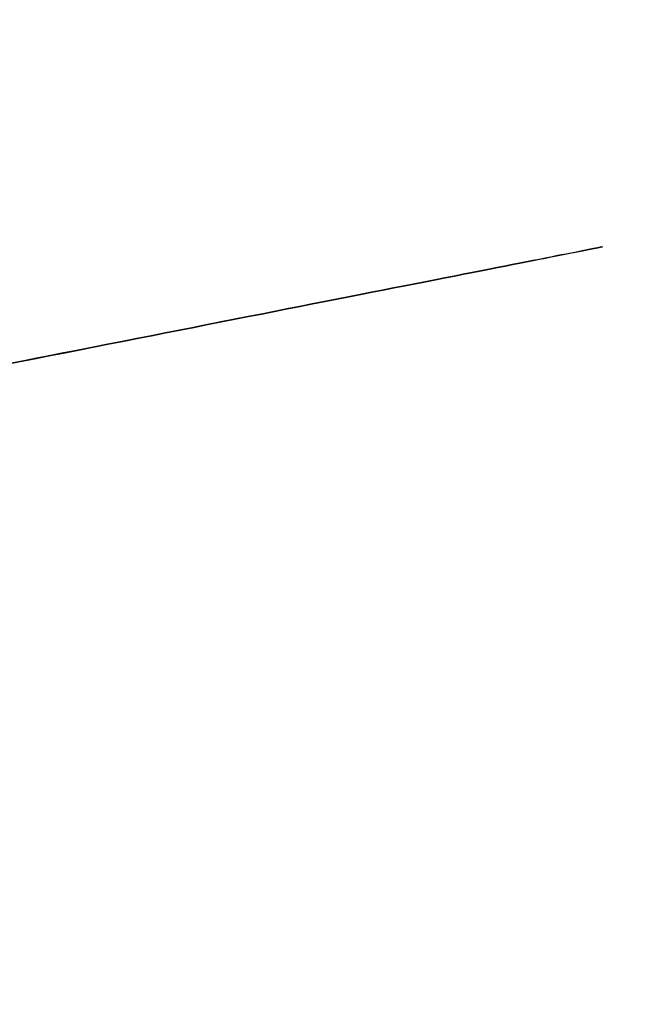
# Model space of a CAD drawing. Header units: centimetres. Extents: x -10 to 8.9, y -34.1 to -8.
# Tile 168 of 256: x -7.30113 to -7.29379, y -33.36061 to -33.34883. Entities that reach past the tile are written whole.
import ezdxf

# ---------------------------------------------------------------- set-up
doc = ezdxf.new("R2010")
doc.units = ezdxf.units.CM
doc.layers.add('Default', color=7, linetype='Continuous', true_color=0x000000)

msp = doc.modelspace()

# ---------------------------------------------------------------- linework, layer by layer
at = {"layer": 'Default', "extrusion": (0, 0, -1)}
for centre in [(6.55, -33.205, 0.53), (6.55, -33.205, -0.2075)]:
    msp.add_arc(centre, 0.75, 180, 0, dxfattribs=at)
at = {"layer": 'Default'}
msp.add_arc((-6.55, -33.205, -0.16125), 0.75, 180, 243.19189, dxfattribs=at)
for points, knots in [([(-7.300785, -33.352855, -0.563562), (-7.298868, -33.352477, -0.562435), (-7.296235, -33.351959, -0.559827), (-7.294429, -33.351603, -0.555292), (-7.294153, -33.351549, -0.55295), (-7.294157, -33.35155, -0.551814)], [0.0208092, 0.0208092, 0.0208092, 0.0208092, 0.0922033, 0.1278785, 0.1638858, 0.1638858, 0.1638858, 0.1638858]), ([(-7.294157, -33.35155, -0.651869), (-7.294157, -33.35155, -0.650744), (-7.294437, -33.351605, -0.648416), (-7.29624, -33.35196, -0.6439), (-7.29887, -33.352478, -0.641297), (-7.300784, -33.352855, -0.640172)], [0.0208218, 0.0208218, 0.0208218, 0.0208218, 0.0564278, 0.0920521, 0.1633455, 0.1633455, 0.1633455, 0.1633455]), ([(-7.300783, -33.352855, -0.663561), (-7.298867, -33.352477, -0.662434), (-7.296235, -33.351959, -0.659827), (-7.294436, -33.351605, -0.655311), (-7.294157, -33.35155, -0.652988), (-7.294157, -33.35155, -0.651869)], [0.0208285, 0.0208285, 0.0208285, 0.0208285, 0.0922033, 0.1278785, 0.1633079, 0.1633079, 0.1633079, 0.1633079]), ([(-7.300782, -33.352854, -0.76356), (-7.298866, -33.352477, -0.762433), (-7.296235, -33.351959, -0.759826), (-7.294436, -33.351605, -0.75531), (-7.294157, -33.35155, -0.752987), (-7.294157, -33.35155, -0.751868)], [0.0208479, 0.0208479, 0.0208479, 0.0208479, 0.0922033, 0.1278785, 0.1633178, 0.1633178, 0.1633178, 0.1633178]), ([(-7.294157, -33.35155, -0.751868), (-7.294157, -33.35155, -0.750743), (-7.294437, -33.351605, -0.748416), (-7.29624, -33.35196, -0.743902), (-7.298868, -33.352477, -0.741299), (-7.300781, -33.352854, -0.740174)], [0.0208318, 0.0208318, 0.0208318, 0.0208318, 0.0564278, 0.0920521, 0.1633072, 0.1633072, 0.1633072, 0.1633072])]:
    msp.add_open_spline(points, degree=3, knots=knots, dxfattribs=at)
for points in [[(-7.331794, -33.358962, -0.781809), (-7.321455, -33.356926, -0.775725), (-7.311117, -33.35489, -0.769642), (-7.300779, -33.352854, -0.763558)], [(-7.310397, -33.354748, -0.569218), (-7.307191, -33.354116, -0.567331), (-7.303985, -33.353485, -0.565445), (-7.300779, -33.352854, -0.563558)], [(-7.310395, -33.354747, -0.669217), (-7.30719, -33.354116, -0.667331), (-7.303984, -33.353485, -0.665444), (-7.300779, -33.352854, -0.663558)], [(-7.300777, -33.352853, -0.640176), (-7.303982, -33.353485, -0.63829), (-7.307188, -33.354116, -0.636404), (-7.310393, -33.354747, -0.634518)], [(-7.300773, -33.352853, -0.740179), (-7.303978, -33.353484, -0.738293), (-7.307183, -33.354115, -0.736407), (-7.310388, -33.354746, -0.73452)]]:
    msp.add_open_spline(points, degree=3, dxfattribs=at)

doc.saveas('drawing.dxf')
